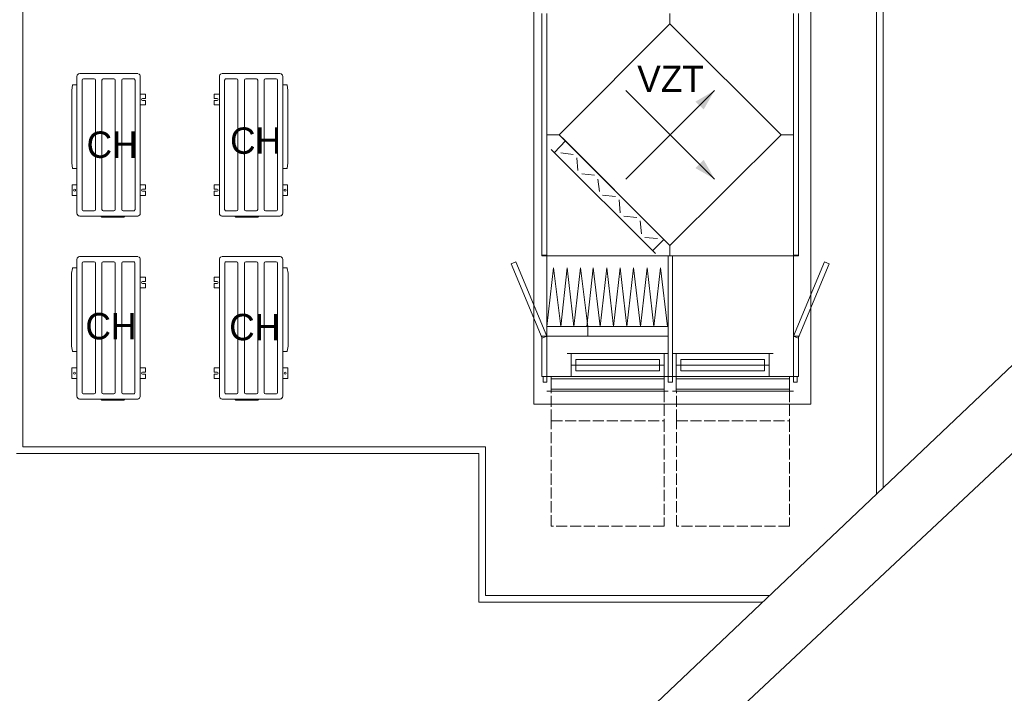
# Model space of a CAD drawing. Header units: millimetres. Extents: x -300186 to 535068, y -28581 to 763298.
# Tile 253 of 256: x 11690 to 19156, y 184109 to 189218. Entities that reach past the tile are written whole.
import ezdxf

# ---------------------------------------------------------------- set-up
doc = ezdxf.new("R2010")
doc.units = ezdxf.units.MM
doc.header["$LTSCALE"] = 10
doc.linetypes.add('ACAD_ISO02W100', pattern=[15, 12, -3])
for name, color, linetype, lineweight in [('koty', 6, 'Continuous', 9), ('NS_tenka', 252, 'Continuous', 18), ('NS_tlusta', 252, 'Continuous', 18), ('tenka', 6, 'Continuous', 9), ('text', 6, 'Continuous', 9)]:
    doc.layers.add(name, color=color, linetype=linetype, lineweight=lineweight)
doc.layers.add('popisky', color=6, linetype='Continuous')
doc.styles.add('laplan N', font='txt')

# ---------------------------------------------------------------- blocks, each defined once
blk = doc.blocks.new('A$C12ac11e3')
at = {"layer": 'NS_tenka'}
for p, q in [((2093.5, 1026.2), (2093.5, 2862.2)), ((2132.1, 1026.2), (2132.1, 2862.2)), ((2132.1, 2862.2), (2132.1, 1026.2)), ((3065.1, 2785.1), (3065.1, 2862.2)), ((4000.9, 2862.2), (4000.9, 1026.2)), ((4000.9, 2862.2), (4000.9, 1026.2)), ((4040.7, 1026.2), (4040.7, 2862.2)), ((2224.3, 1942.7), (3065.1, 2785.1)), ((3065.1, 2785.1), (3908.7, 1942.7)), ((-976.7, 2407.3), (-1410.6, 2407.3)), ((-996.1, 2407.4), (-1180.4, 2407.4)), ((-972.2, 2407.4), (-984.1, 2407.4)), ((-972.2, 2407.3), (-976.7, 2407.3)), ((-972.2, 2407.3), (-972.2, 2407.4)), ((-330.6, 2407.3), (-330.6, 2407.4)), ((-330.6, 2407.4), (-318.7, 2407.4)), ((-330.6, 2407.3), (-326.1, 2407.3)), ((-326.1, 2407.3), (107.8, 2407.3)), ((-306.7, 2407.4), (-122.4, 2407.4)), ((-1471.2, 2281.8), (-1465.2, 2318.5)), ((-1460.8, 2322.2), (-1431.4, 2322.2)), ((-1431.4, 2386.5), (-1431.4, 1352.4)), ((-1391.6, 2357.6), (-1391.6, 1377.6)), ((-1381.6, 2367.6), (-1301.4, 2367.6)), ((-1301.4, 2367.6), (-1300.8, 2367.6)), ((-1291.1, 1377.3), (-1291.1, 2357.3)), ((-1241.7, 2357.3), (-1241.7, 1377.3)), ((-1232, 2367.6), (-1231.4, 2367.6)), ((-1151.4, 2367.6), (-1232, 2367.6)), ((-1151.4, 2367.6), (-1150.8, 2367.6)), ((-1141.1, 1377.3), (-1141.1, 2357.3)), ((-1091.7, 2357.3), (-1091.7, 1377.3)), ((-1082, 2367.6), (-1081.4, 2367.6)), ((-1081.4, 2367.6), (-1002.2, 2367.6)), ((-991.2, 1377.6), (-991.2, 2357.3)), ((-951.4, 1352.4), (-951.4, 2386.6)), ((-351.4, 1352.4), (-351.4, 2386.6)), ((-311.6, 1377.6), (-311.6, 2357.3)), ((-221.4, 2367.6), (-300.6, 2367.6)), ((-220.8, 2367.6), (-221.4, 2367.6)), ((-211.1, 2357.3), (-211.1, 1377.3)), ((-161.7, 1377.3), (-161.7, 2357.3)), ((-151.4, 2367.6), (-152, 2367.6)), ((-151.4, 2367.6), (-70.8, 2367.6)), ((-70.8, 2367.6), (-71.4, 2367.6)), ((-61.1, 2357.3), (-61.1, 1377.3)), ((-11.7, 1377.3), (-11.7, 2357.3)), ((-1.4, 2367.6), (-2, 2367.6)), ((78.8, 2367.6), (-1.4, 2367.6)), ((88.8, 2357.6), (88.8, 1377.6)), ((128.6, 2386.5), (128.6, 1352.4)), ((158, 2322.2), (128.6, 2322.2)), ((168.4, 2281.8), (162.4, 2318.5)), ((-1471.2, 2281.8), (-1471.2, 1727.9)), ((-911, 2251.6), (-951.4, 2251.6)), ((-911, 2251.6), (-911, 2221.1)), ((-391.8, 2251.6), (-351.4, 2251.6)), ((-391.8, 2251.6), (-391.8, 2221.1)), ((168.4, 2281.8), (168.4, 1727.9)), ((2730.7, 2279.8), (3403.8, 1607.6)), ((2730.7, 1607.6), (3403.8, 2279.8)), ((-951.4, 2171.6), (-911, 2171.6)), ((-933.5, 2219.1), (-913, 2219.1)), ((-913, 2204.1), (-933.5, 2204.1)), ((-911, 2202.1), (-911, 2171.6)), ((-391.8, 2202.1), (-391.8, 2171.6)), ((-351.4, 2171.6), (-391.8, 2171.6)), ((-369.3, 2219.1), (-389.8, 2219.1)), ((-389.8, 2204.1), (-369.3, 2204.1)), ((2224.3, 1942.7), (2132.1, 1942.7)), ((3065.1, 1103.3), (2224.3, 1942.7)), ((3908.7, 1942.7), (3065.1, 1103.3)), ((4000.9, 1942.7), (3908.7, 1942.7)), ((2188.7, 1810.2), (2271.7, 1898.2)), ((2251, 1919), (3041.2, 1127.1)), ((2165, 1833), (2955.1, 1044)), ((2236.4, 1806.3), (2331.3, 1794.4)), ((-1471.2, 1727.9), (-1465.2, 1691.2)), ((168.4, 1727.9), (162.4, 1691.2)), ((2366.9, 1672.8), (2360, 1767.7)), ((-1460.8, 1687.5), (-1431.4, 1687.5)), ((158, 1687.5), (128.6, 1687.5)), ((2396.6, 1646.1), (2491.7, 1637.2)), ((2530.3, 1512.6), (2518.4, 1607.6)), ((-1431.4, 1563.2), (-1469, 1563.2)), ((-1469, 1483.2), (-1469, 1563.2)), ((-911, 1563.2), (-951.4, 1563.2)), ((-933.5, 1530.7), (-913, 1530.7)), ((-913, 1515.7), (-933.5, 1515.7)), ((-911, 1563.2), (-911, 1532.7)), ((-911, 1513.7), (-911, 1483.2)), ((-391.8, 1563.2), (-351.4, 1563.2)), ((-391.8, 1563.2), (-391.8, 1532.7)), ((-391.8, 1513.7), (-391.8, 1483.2)), ((-369.3, 1530.7), (-389.8, 1530.7)), ((-389.8, 1515.7), (-369.3, 1515.7)), ((128.6, 1563.2), (166.2, 1563.2)), ((166.2, 1483.2), (166.2, 1563.2)), ((-1469, 1483.2), (-1431.4, 1483.2)), ((-951.4, 1483.2), (-911, 1483.2)), ((-351.4, 1483.2), (-391.8, 1483.2)), ((166.2, 1483.2), (128.6, 1483.2)), ((2554, 1486), (2652.1, 1474.1)), ((2687.7, 1352.5), (2678.8, 1450.4)), ((-1431.4, 1352.4), (-1431.4, 1348.1)), ((-1431.4, 1348.1), (-1431.4, 1348)), ((-1431.4, 1348), (-1431.4, 1348)), ((-1301.4, 1367.1), (-1380.6, 1367.1)), ((-1300.8, 1367.1), (-1301.4, 1367.1)), ((-1231.4, 1367.1), (-1232, 1367.1)), ((-1231.4, 1367.1), (-1151.4, 1367.1)), ((-1150.8, 1367.1), (-1151.4, 1367.1)), ((-1081.4, 1367.1), (-1082, 1367.1)), ((-1002.2, 1367.1), (-1081.4, 1367.1)), ((-951.3, 1404.4), (-951.3, 1348.1)), ((-951.3, 1348.1), (-951.3, 1346.5)), ((-351.5, 1404.4), (-351.5, 1348.1)), ((-351.5, 1348.1), (-351.5, 1346.5)), ((-300.6, 1367.1), (-221.4, 1367.1)), ((-221.4, 1367.1), (-220.8, 1367.1)), ((-152, 1367.1), (-151.4, 1367.1)), ((-71.4, 1367.1), (-151.4, 1367.1)), ((-71.4, 1367.1), (-70.8, 1367.1)), ((-2, 1367.1), (-1.4, 1367.1)), ((-1.4, 1367.1), (77.8, 1367.1)), ((128.6, 1352.4), (128.6, 1348.1)), ((128.6, 1348.1), (128.6, 1348)), ((128.6, 1348), (128.6, 1348)), ((-1410.7, 1327.3), (-1410.7, 1327.3)), ((-1410.7, 1327.3), (-1410.6, 1327.3)), ((-1410.6, 1327.3), (-1406.1, 1327.3)), ((-1406.1, 1327.3), (-976.7, 1327.3)), ((-1245.7, 1320.8), (-1254.9, 1326.1)), ((-1240.7, 1319.4), (-1237.4, 1319.4)), ((-1237.4, 1319.4), (-1080.9, 1319.4)), ((-1080.9, 1319.4), (-1077.6, 1319.4)), ((-1063.4, 1326.1), (-1072.6, 1320.8)), ((-976.7, 1327.3), (-972.2, 1327.3)), ((-970.5, 1327.3), (-972.2, 1327.3)), ((-332.3, 1327.3), (-330.6, 1327.3)), ((-326.1, 1327.3), (-330.6, 1327.3)), ((103.3, 1327.3), (-326.1, 1327.3)), ((-239.4, 1326.1), (-230.2, 1320.8)), ((-221.9, 1319.4), (-225.2, 1319.4)), ((-65.4, 1319.4), (-221.9, 1319.4)), ((-62.1, 1319.4), (-65.4, 1319.4)), ((-57.1, 1320.8), (-47.9, 1326.1)), ((107.8, 1327.3), (103.3, 1327.3)), ((107.9, 1327.3), (107.8, 1327.3)), ((107.9, 1327.3), (107.9, 1327.3)), ((2714.4, 1325.8), (2812.5, 1315.9)), ((2848.1, 1192.3), (2839.2, 1290.2)), ((2874.8, 1165.6), (2970, 1156.7)), ((2934.4, 1064.8), (3020.4, 1150.8)), ((3065.1, 1026.2), (3065.1, 1103.3)), ((-1432, 998.6), (-1432, -35.5)), ((-977.3, 1019.4), (-1411.2, 1019.4)), ((-1382.3, 979.7), (-1302, 979.7)), ((-1302, 979.7), (-1301.4, 979.7)), ((-1232.6, 979.7), (-1232, 979.7)), ((-1152, 979.7), (-1232.6, 979.7)), ((-996.7, 1019.5), (-1181, 1019.5)), ((-1152, 979.7), (-1151.4, 979.7)), ((-1082.6, 979.7), (-1082, 979.7)), ((-1082, 979.7), (-1002.8, 979.7)), ((-972.8, 1019.5), (-984.7, 1019.5)), ((-972.8, 1019.4), (-977.3, 1019.4)), ((-972.8, 1019.4), (-972.8, 1019.5)), ((-952, -35.5), (-952, 998.7)), ((-350.8, -35.5), (-350.8, 998.7)), ((-330, 1019.4), (-330, 1019.5)), ((-330, 1019.5), (-318.1, 1019.5)), ((-330, 1019.4), (-325.5, 1019.4)), ((-325.5, 1019.4), (108.4, 1019.4)), ((-306.1, 1019.5), (-121.8, 1019.5)), ((-220.8, 979.7), (-300, 979.7)), ((-220.2, 979.7), (-220.8, 979.7)), ((-150.8, 979.7), (-151.4, 979.7)), ((-150.8, 979.7), (-70.2, 979.7)), ((-70.2, 979.7), (-70.8, 979.7)), ((-0.8, 979.7), (-1.4, 979.7)), ((79.5, 979.7), (-0.8, 979.7)), ((129.2, 998.6), (129.2, -35.5)), ((1861.7, 963.9), (1897.5, 978.8)), ((1897.5, 978.8), (2132.1, 415.2)), ((2093.5, 1026.2), (2093.5, 1029.2)), ((2093.5, 1029.2), (2132.1, 1029.2)), ((2132.1, 1026.2), (2093.5, 1026.2)), ((2132.1, 1026.2), (2093.5, 1026.2)), ((2132.1, 1029.2), (2132.1, 1026.2)), ((2132.1, 109.7), (2132.1, 1026.2)), ((2132.1, 1026.2), (3052, 1026.2)), ((4000.9, 1026.2), (2132.1, 1026.2)), ((3052, 1026.2), (3052, 109.7)), ((3082.9, 1026.2), (3052, 1026.2)), ((3052, 1026.2), (3052, 109.7)), ((3082.9, 109.7), (3082.9, 1026.2)), ((3082.9, 1026.2), (4000.9, 1026.2)), ((3082.9, 109.7), (3082.9, 1026.2)), ((4040.7, 1029.2), (4000.9, 1029.2)), ((4000.9, 1029.2), (4000.9, 1026.2)), ((4000.9, 1026.2), (4000.9, 109.7)), ((4000.9, 1026.2), (4040.7, 1026.2)), ((4000.9, 1026.2), (4040.7, 1026.2)), ((4235.5, 978.8), (4000.9, 415.2)), ((4040.7, 1026.2), (4040.7, 1029.2)), ((4271.3, 963.9), (4235.5, 978.8)), ((-1471.8, 893.9), (-1465.8, 930.6)), ((-1461.5, 934.3), (-1432, 934.3)), ((-1392.3, 969.7), (-1392.3, -10.3)), ((-1291.8, -10.6), (-1291.8, 969.4)), ((-1242.3, 969.4), (-1242.3, -10.6)), ((-1141.8, -10.6), (-1141.8, 969.4)), ((-1092.3, 969.4), (-1092.3, -10.6)), ((-991.8, -10.3), (-991.8, 969.4)), ((-311, -10.3), (-311, 969.4)), ((-210.5, 969.4), (-210.5, -10.6)), ((-161, -10.6), (-161, 969.4)), ((-60.5, 969.4), (-60.5, -10.6)), ((-11, -10.6), (-11, 969.4)), ((89.5, 969.7), (89.5, -10.3)), ((158.6, 934.3), (129.2, 934.3)), ((169, 893.9), (163, 930.6)), ((2096.5, 400.4), (1861.7, 963.9)), ((2132.1, 489.4), (2182.8, 934.3)), ((2236.4, 489.4), (2182.8, 934.3)), ((2236.4, 489.4), (2285.8, 934.3)), ((2337.2, 489.4), (2285.8, 934.3)), ((2337.2, 489.4), (2387.7, 934.3)), ((2441, 489.4), (2387.7, 934.3)), ((2434.1, 489.4), (2483.6, 934.3)), ((2536.2, 489.4), (2483.6, 934.3)), ((2536.2, 489.4), (2586.6, 934.3)), ((2637.3, 489.4), (2586.6, 934.3)), ((2637.3, 489.4), (2687.7, 934.3)), ((2738.1, 489.4), (2687.7, 934.3)), ((2738.1, 489.4), (2788.8, 934.3)), ((2842.2, 489.4), (2788.8, 934.3)), ((2842.2, 489.4), (2892.6, 934.3)), ((2943.3, 489.4), (2892.6, 934.3)), ((2943.3, 489.4), (2993.7, 934.3)), ((3047.1, 489.4), (2993.7, 934.3)), ((4036.5, 400.4), (4271.3, 963.9)), ((-1471.8, 893.9), (-1471.8, 340)), ((-911.6, 863.7), (-952, 863.7)), ((-934.1, 831.2), (-913.6, 831.2)), ((-911.6, 863.7), (-911.6, 833.2)), ((-391.2, 863.7), (-350.8, 863.7)), ((-391.2, 863.7), (-391.2, 833.2)), ((-368.7, 831.2), (-389.2, 831.2)), ((169, 893.9), (169, 340)), ((-952, 783.7), (-911.6, 783.7)), ((-913.6, 816.2), (-934.1, 816.2)), ((-911.6, 814.2), (-911.6, 783.7)), ((-391.2, 814.2), (-391.2, 783.7)), ((-350.8, 783.7), (-391.2, 783.7)), ((-389.2, 816.2), (-368.7, 816.2)), ((2132.1, 415.2), (2132.1, 489.4)), ((2132.1, 489.4), (2441, 489.4)), ((2441, 415.2), (2441, 489.4)), ((2441, 489.4), (3052, 489.4)), ((2441, 489.4), (2441, 415.2)), ((3052, 489.4), (3052, 415.2)), ((2093.5, 109.7), (2093.5, 415.2)), ((2093.5, 415.2), (2132.1, 415.2)), ((2132.1, 415.2), (2096.5, 400.4)), ((2132.1, 415.2), (2132.1, 109.7)), ((3052, 415.2), (2132.1, 415.2)), ((2441, 415.2), (2132.1, 415.2)), ((3052, 415.2), (2441, 415.2)), ((4040.7, 415.2), (4000.9, 415.2)), ((4000.9, 415.2), (4000.9, 109.7)), ((4000.9, 415.2), (4036.5, 400.4)), ((4040.7, 109.7), (4040.7, 415.2)), ((-1471.8, 340), (-1465.8, 303.3)), ((-1461.5, 299.6), (-1432, 299.6)), ((158.6, 299.6), (129.2, 299.6)), ((169, 340), (163, 303.3)), ((3052, 284.7), (2286.6, 284.7)), ((2316.5, 284.7), (2316.5, 109.7)), ((2352.1, 154.2), (2352.1, 240.2)), ((2352.1, 240.2), (2984.8, 240.2)), ((2984.8, 240.2), (2984.8, 154.2)), ((3020.4, 284.7), (3020.4, 109.7)), ((3846.4, 284.7), (3082.9, 284.7)), ((3112.6, 284.7), (3112.6, 109.7)), ((3148.2, 154.2), (3148.2, 240.2)), ((3148.2, 240.2), (3780.9, 240.2)), ((3780.9, 240.2), (3780.9, 154.2)), ((3818.2, 284.7), (3818.2, 109.7)), ((-1432, 175.3), (-1469.6, 175.3)), ((-1469.6, 95.3), (-1469.6, 175.3)), ((-911.6, 175.3), (-952, 175.3)), ((-911.6, 175.3), (-911.6, 144.8)), ((-391.2, 175.3), (-350.8, 175.3)), ((-391.2, 175.3), (-391.2, 144.8)), ((129.2, 175.3), (166.8, 175.3)), ((166.8, 95.3), (166.8, 175.3)), ((2316.5, 195.8), (3020.4, 195.8)), ((2316.5, 195.8), (3020.4, 195.8)), ((2984.8, 154.2), (2352.1, 154.2)), ((3112.6, 195.8), (3818.2, 195.8)), ((3112.6, 195.8), (3818.2, 195.8)), ((3780.9, 154.2), (3148.2, 154.2)), ((-1469.6, 95.3), (-1432, 95.3)), ((-952, 95.3), (-911.6, 95.3)), ((-934.1, 142.8), (-913.6, 142.8)), ((-913.6, 127.8), (-934.1, 127.8)), ((-911.6, 125.8), (-911.6, 95.3)), ((-391.2, 125.8), (-391.2, 95.3)), ((-350.8, 95.3), (-391.2, 95.3)), ((-368.7, 142.8), (-389.2, 142.8)), ((-389.2, 127.8), (-368.7, 127.8)), ((166.8, 95.3), (129.2, 95.3)), ((2132.1, 109.7), (2093.5, 109.7)), ((2102.4, 109.7), (2102.4, 68.2)), ((2132.1, 109.7), (2102.4, 109.7)), ((3052, 109.7), (2132.1, 109.7)), ((2132.1, 109.7), (3052, 109.7)), ((2132.1, 68.2), (2132.1, 109.7)), ((2165, 0), (2165, 109.7)), ((2165, 14.8), (2165, 91.9)), ((2165, 91.9), (3020.4, 91.9)), ((3052, 109.7), (2286.6, 109.7)), ((3020.4, 0), (3020.4, 109.7)), ((3020.4, 91.9), (3020.4, 14.8)), ((3052, 109.7), (3052, 68.2)), ((3082.9, 109.7), (3052, 109.7)), ((3052, 109.7), (3082.9, 109.7)), ((3052, 109.7), (3052, 68.2)), ((3082.9, 109.7), (3052, 109.7)), ((4000.9, 109.7), (3082.9, 109.7)), ((3082.9, 109.7), (4000.9, 109.7)), ((3846.4, 109.7), (3082.9, 109.7)), ((3082.9, 68.2), (3082.9, 109.7)), ((3082.9, 68.2), (3082.9, 109.7)), ((3112.6, 0), (3112.6, 109.7)), ((3112.6, 14.8), (3112.6, 91.9)), ((3112.6, 91.9), (3971.2, 91.9)), ((3971.2, 0), (3971.2, 109.7)), ((3971.2, 91.9), (3971.2, 14.8)), ((4000.9, 109.7), (4040.7, 109.7)), ((4000.9, 109.7), (4000.9, 68.2)), ((4030.6, 109.7), (4000.9, 109.7)), ((4030.6, 68.2), (4030.6, 109.7)), ((-951.9, 16.5), (-951.9, -39.8)), ((-350.9, 16.5), (-350.9, -39.8)), ((2102.4, 68.2), (2132.1, 68.2)), ((2132.1, 0), (3052, 0)), ((3020.4, 14.8), (2165, 14.8)), ((3052, 68.2), (3082.9, 68.2)), ((3052, 68.2), (3082.9, 68.2)), ((3082.9, 0), (4000.9, 0)), ((3971.2, 14.8), (3112.6, 14.8)), ((4000.9, 68.2), (4030.6, 68.2)), ((-1432, -35.5), (-1432, -39.8)), ((-1432, -39.8), (-1432, -39.9)), ((-1432, -39.9), (-1432, -39.9)), ((-1411.3, -60.6), (-1411.3, -60.6)), ((-1411.3, -60.6), (-1411.2, -60.6)), ((-1411.2, -60.6), (-1406.8, -60.6)), ((-1406.8, -60.6), (-977.3, -60.6)), ((-1302, -20.8), (-1381.3, -20.8)), ((-1301.4, -20.8), (-1302, -20.8)), ((-1246.4, -67.1), (-1255.6, -61.8)), ((-1241.4, -68.5), (-1238, -68.5)), ((-1238, -68.5), (-1081.5, -68.5)), ((-1232, -20.8), (-1232.6, -20.8)), ((-1232, -20.8), (-1152, -20.8)), ((-1151.4, -20.8), (-1152, -20.8)), ((-1082, -20.8), (-1082.6, -20.8)), ((-1002.8, -20.8), (-1082, -20.8)), ((-1081.5, -68.5), (-1078.2, -68.5)), ((-1064, -61.8), (-1073.2, -67.1)), ((-977.3, -60.6), (-972.8, -60.6)), ((-971.1, -60.6), (-972.8, -60.6)), ((-951.9, -39.8), (-951.9, -41.4)), ((-350.9, -39.8), (-350.9, -41.4)), ((-331.7, -60.6), (-330, -60.6)), ((-325.5, -60.6), (-330, -60.6)), ((103.9, -60.6), (-325.5, -60.6)), ((-300, -20.8), (-220.8, -20.8)), ((-238.8, -61.8), (-229.6, -67.1)), ((-221.3, -68.5), (-224.6, -68.5)), ((-64.8, -68.5), (-221.3, -68.5)), ((-220.8, -20.8), (-220.2, -20.8)), ((-151.4, -20.8), (-150.8, -20.8)), ((-70.8, -20.8), (-150.8, -20.8)), ((-70.8, -20.8), (-70.2, -20.8)), ((-61.5, -68.5), (-64.8, -68.5)), ((-56.5, -67.1), (-47.2, -61.8)), ((-1.4, -20.8), (-0.8, -20.8)), ((-0.8, -20.8), (78.4, -20.8)), ((108.4, -60.6), (103.9, -60.6)), ((108.5, -60.6), (108.4, -60.6)), ((108.5, -60.6), (108.5, -60.6)), ((129.2, -35.5), (129.2, -39.8)), ((129.2, -39.8), (129.2, -39.9)), ((129.2, -39.9), (129.2, -39.9))]:
    blk.add_line(p, q, dxfattribs=at)
at = {"layer": 'NS_tenka', "linetype": 'ACAD_ISO02W100', "ltscale": 0.7}
for p, q in [((2165, -225), (2165, 0)), ((3021, 0), (3021, -225)), ((3115.2, -225), (3115.2, 0)), ((3971.2, 0), (3971.2, -225)), ((2165, -225), (3021, -225)), ((2165, -1025), (2165, -225)), ((3021, -225), (3021, -1025)), ((3115.2, -225), (3971.2, -225)), ((3115.2, -1025), (3115.2, -225)), ((3971.2, -225), (3971.2, -1025)), ((3021, -1025), (2165, -1025)), ((3971.2, -1025), (3115.2, -1025))]:
    blk.add_line(p, q, dxfattribs=at)
at = {"layer": 'NS_tenka'}
for centre in [(-1449, 1523.2), (146.2, 1523.2), (-1449.6, 135.3), (146.8, 135.3)]:
    blk.add_circle(centre, 7.5, dxfattribs=at)
for centre, radius, start, end in [((-1410.6, 2386.5), 20.8, 90, 180), ((-972.2, 2386.6), 20.8, 80.17102, 90), ((-972.2, 2386.6), 20.8, 0, 70.84296), ((-330.6, 2386.6), 20.8, 109.15704, 180), ((-330.6, 2386.6), 20.8, 90, 99.82898), ((107.8, 2386.5), 20.8, 0, 90), ((-1460.8, 2317.8), 4.4, 90, 170.7), ((-1381.6, 2357.6), 10, 90, 180), ((-1301.4, 2357.3), 10.3, 0, 86.61832), ((-1231.4, 2357.3), 10.3, 93.38168, 180), ((-1151.4, 2357.3), 10.3, 0, 86.61832), ((-1081.4, 2357.3), 10.3, 93.38168, 180), ((-1001.4, 2357.3), 10.3, 358.41558, 94.32802), ((-301.4, 2357.3), 10.3, 85.67198, 181.58442), ((-221.4, 2357.3), 10.3, 0, 86.61832), ((-151.4, 2357.3), 10.3, 93.38168, 180), ((-71.4, 2357.3), 10.3, 0, 86.61832), ((-1.4, 2357.3), 10.3, 93.38168, 180), ((78.8, 2357.6), 10, 0, 90), ((158, 2317.8), 4.4, 9.3, 90), ((-933.5, 2211.6), 7.5, 90, 270), ((-913, 2221.1), 2, 270, 0), ((-913, 2202.1), 2, 0, 90), ((-389.8, 2221.1), 2, 180, 270), ((-389.8, 2202.1), 2, 90, 180), ((-369.3, 2211.6), 7.5, 270, 90), ((-1460.8, 1691.9), 4.4, 189.3, 270), ((158, 1691.9), 4.4, 270, 350.7), ((-933.5, 1523.2), 7.5, 90, 270), ((-913, 1532.7), 2, 270, 0), ((-913, 1513.7), 2, 0, 90), ((-389.8, 1532.7), 2, 180, 270), ((-389.8, 1513.7), 2, 90, 180), ((-369.3, 1523.2), 7.5, 270, 90), ((-1410.6, 1348.1), 20.8, 180, 270), ((-1381.4, 1377.3), 10.3, 178.4114, 274.32802), ((-1301.4, 1377.3), 10.3, 273.38168, 0), ((-1231.4, 1377.3), 10.3, 180, 266.61832), ((-1151.4, 1377.3), 10.3, 273.38168, 0), ((-1081.4, 1377.3), 10.3, 180, 266.61832), ((-1001.4, 1377.3), 10.3, 265.67198, 1.5886), ((-972.2, 1348.1), 20.8, 270, 0), ((-972, 1348.1), 20.7, 350.16454, 0), ((-330.8, 1348.1), 20.7, 180, 189.83546), ((-330.6, 1348.1), 20.8, 180, 270), ((-301.4, 1377.3), 10.3, 178.4114, 274.32802), ((-221.4, 1377.3), 10.3, 273.38168, 0), ((-151.4, 1377.3), 10.3, 180, 266.61832), ((-71.4, 1377.3), 10.3, 273.38168, 0), ((-1.4, 1377.3), 10.3, 180, 266.61832), ((78.6, 1377.3), 10.3, 265.67198, 1.5886), ((107.8, 1348.1), 20.8, 270, 0), ((-1410.7, 1348), 20.7, 199.49043, 250.50082), ((-1259.9, 1317.4), 10, 60, 81.89039), ((-1240.7, 1329.4), 10, 240, 270), ((-1077.6, 1329.4), 10, 270, 300), ((-1058.4, 1317.4), 10, 98.10961, 120), ((-244.4, 1317.4), 10, 60, 81.89039), ((-225.2, 1329.4), 10, 240, 270), ((-62.1, 1329.4), 10, 270, 300), ((-42.9, 1317.4), 10, 98.10961, 120), ((107.9, 1348), 20.7, 289.49918, 340.50957), ((-1411.2, 998.6), 20.8, 90, 180), ((-1382.3, 969.7), 10, 90, 180), ((-1302, 969.4), 10.3, 0, 86.61832), ((-1232, 969.4), 10.3, 93.38168, 180), ((-1152, 969.4), 10.3, 0, 86.61832), ((-1082, 969.4), 10.3, 93.38168, 180), ((-1002, 969.4), 10.3, 358.41558, 94.32802), ((-972.8, 998.7), 20.8, 80.17102, 90), ((-972.8, 998.7), 20.8, 0, 70.84296), ((-330, 998.7), 20.8, 109.15704, 180), ((-330, 998.7), 20.8, 90, 99.82898), ((-300.8, 969.4), 10.3, 85.67198, 181.58442), ((-220.8, 969.4), 10.3, 0, 86.61832), ((-150.8, 969.4), 10.3, 93.38168, 180), ((-70.8, 969.4), 10.3, 0, 86.61832), ((-0.8, 969.4), 10.3, 93.38168, 180), ((79.5, 969.7), 10, 0, 90), ((108.4, 998.6), 20.8, 0, 90), ((-1461.5, 929.9), 4.4, 90, 170.7), ((158.6, 929.9), 4.4, 9.3, 90), ((-934.1, 823.7), 7.5, 90, 270), ((-913.6, 833.2), 2, 270, 0), ((-389.2, 833.2), 2, 180, 270), ((-368.7, 823.7), 7.5, 270, 90), ((-913.6, 814.2), 2, 0, 90), ((-389.2, 814.2), 2, 90, 180), ((-1461.5, 304), 4.4, 189.3, 270), ((158.6, 304), 4.4, 270, 350.7), ((-934.1, 135.3), 7.5, 90, 270), ((-913.6, 144.8), 2, 270, 0), ((-913.6, 125.8), 2, 0, 90), ((-389.2, 144.8), 2, 180, 270), ((-389.2, 125.8), 2, 90, 180), ((-368.7, 135.3), 7.5, 270, 90), ((-1411.2, -39.8), 20.8, 180, 270), ((-1411.3, -39.9), 20.7, 199.49043, 250.50082), ((-1382, -10.6), 10.3, 178.4114, 274.32802), ((-1302, -10.6), 10.3, 273.38168, 0), ((-1260.6, -70.5), 10, 60, 81.89039), ((-1241.4, -58.5), 10, 240, 270), ((-1232, -10.6), 10.3, 180, 266.61832), ((-1152, -10.6), 10.3, 273.38168, 0), ((-1082, -10.6), 10.3, 180, 266.61832), ((-1078.2, -58.5), 10, 270, 300), ((-1059, -70.5), 10, 98.10961, 120), ((-1002, -10.6), 10.3, 265.67198, 1.5886), ((-972.8, -39.8), 20.8, 270, 0), ((-972.6, -39.8), 20.7, 350.16454, 0), ((-330.2, -39.8), 20.7, 180, 189.83546), ((-330, -39.8), 20.8, 180, 270), ((-300.8, -10.6), 10.3, 178.4114, 274.32802), ((-243.8, -70.5), 10, 60, 81.89039), ((-224.6, -58.5), 10, 240, 270), ((-220.8, -10.6), 10.3, 273.38168, 0), ((-150.8, -10.6), 10.3, 180, 266.61832), ((-70.8, -10.6), 10.3, 273.38168, 0), ((-61.5, -58.5), 10, 270, 300), ((-42.2, -70.5), 10, 98.10961, 120), ((-0.8, -10.6), 10.3, 180, 266.61832), ((79.2, -10.6), 10.3, 265.67198, 1.5886), ((108.4, -39.8), 20.8, 270, 0), ((108.5, -39.9), 20.7, 289.49918, 340.50957)]:
    blk.add_arc(centre, radius, start, end, dxfattribs=at)
for points in [[(3403.8, 2279.8), (3320.5, 2135.5), (3258.2, 2194.8)], [(3403.8, 1607.6), (3258.2, 1690.6), (3320.5, 1752.9)]]:
    blk.add_solid(points, dxfattribs=at)
blk = doc.blocks.new('podklad')
at = {"layer": 'NS_tlusta', "color": 252}
for p, q in [((136700.6, 456425.7), (136700.6, 447632.8)), ((143223.4, 447324.3), (143223.4, 454623.1)), ((143173.4, 447276.9), (143173.4, 454573.1)), ((136650.6, 447582.8), (140156.3, 447582.8)), ((136700.6, 447632.8), (140206.3, 447632.8)), ((140156.3, 447582.8), (140156.3, 446456)), ((140206.3, 447632.8), (140206.3, 446506)), ((140156.3, 446456), (142308, 446456)), ((140206.3, 446506), (142360.7, 446506))]:
    blk.add_line(p, q, dxfattribs=at)
blk.add_lwpolyline([(140573.4, 447956), (142673.4, 447956), (142673.4, 454073.1), (140573.4, 454073.1)], close=True, dxfattribs=at)
at = {"layer": 'tenka', "color": 252}
for p, q in [((134781.9, 439317.1), (148047.7, 451900.5)), ((147984.1, 451129.7), (135120.2, 439072.5))]:
    blk.add_line(p, q, dxfattribs=at)
at = {"layer": 'koty', "color": 252}
blk.add_blockref('A$C12ac11e3', (138541.3, 448056), dxfattribs=at)
at = {"layer": 'text', "color": 252, "char_height": 200, "attachment_point": 1, "style": 'laplan N'}
for s, insert in [('VZT', (141358.4, 450523.5)), ('CH', (138271, 450054.9)), ('CH', (137183.1, 450024.3)), ('CH', (137174.3, 448648)), ('CH', (138264.4, 448641.2))]:
    blk.add_mtext_dynamic_manual_height_columns(s, width=5545.815, gutter_width=500, heights=[0], dxfattribs=dict(at, insert=insert))

msp = doc.modelspace()

# ---------------------------------------------------------------- block references
at = {"layer": 'popisky', "lineweight": -3}
msp.add_blockref('podklad', (-124985.783, -261654.613), dxfattribs=at)

doc.saveas('drawing.dxf')
